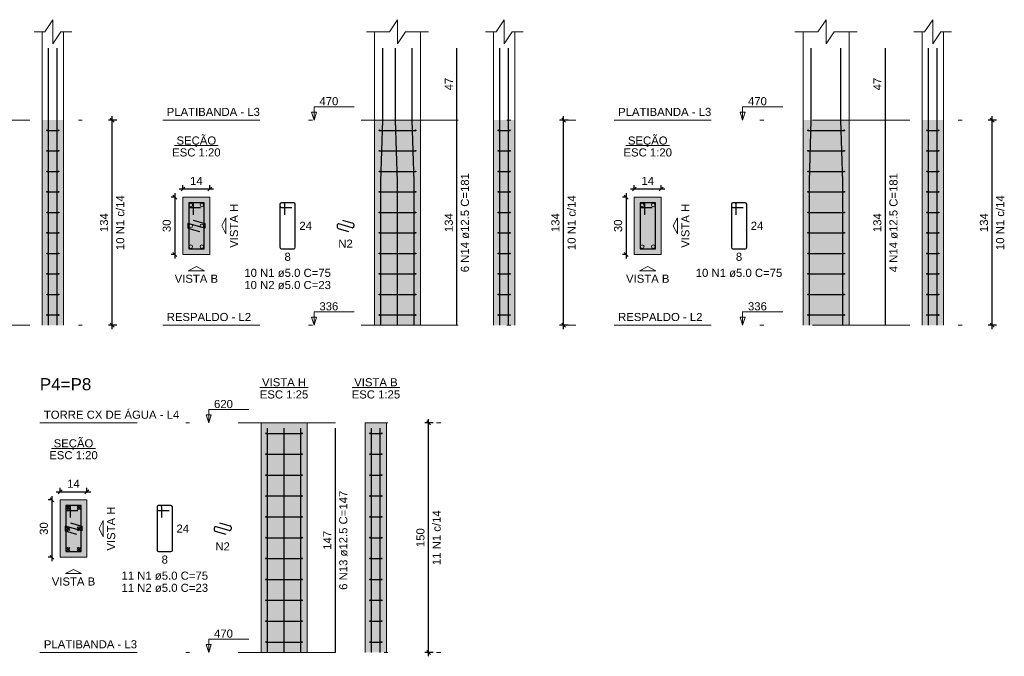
# Model space of a CAD drawing. Header units: millimetres. Extents: x 1434 to 2277, y -793 to -278.
# Tile 44 of 111: x 1552 to 1577, y -438 to -421. Entities that reach past the tile are written whole.
import ezdxf

# ---------------------------------------------------------------- set-up
doc = ezdxf.new("R2010")
doc.units = ezdxf.units.MM
doc.linetypes.add('DASHDOT', pattern=[25.4, 12.7, -6.35, 0, -6.35])
for name, color, linetype, lineweight in [('Descrição da armadura', 7, 'Continuous', 5), ('DT-Barras na forma', 1, 'Continuous', 30), ('DT-Barras no corte', 5, 'Continuous', 5), ('DT-Barras rebatidas', 1, 'Continuous', 30), ('DT-Cotas', 9, 'Continuous', 5), ('DT-Estribos na forma', 1, 'Continuous', 30), ('DT-Forma', 5, 'Continuous', 5), ('DT-Hachura seção pilares', 252, 'Continuous', 5), ('DT-Hachura vista pilares', 252, 'Continuous', 5), ('DT-Pontilhado', 9, 'DASHDOT', 5), ('DT-Textos', 7, 'Continuous', 5), ('DT-Título', 250, 'Continuous', 20), ('Textos armaduras', 7, 'Continuous', 5)]:
    doc.layers.add(name, color=color, linetype=linetype, lineweight=lineweight)
doc.styles.add('ARIAL', font='arial.ttf')
doc.styles.get("Standard").update_dxf_attribs({"font": 'arial.ttf'})
doc.dimstyles.new('UM_20.000000', dxfattribs={"dimtxt": 0.18, "dimasz": 0.1, "dimexe": 0.1, "dimexo": 0.2, "dimgap": 0, "dimtad": 1, "dimtih": 1, "dimtoh": 1, "dimdec": 1, "dimlfac": 20, "dimzin": 0, "dimdsep": 46, "dimtxsty": 'Standard', "dimcen": 0.09, "dimdle": 0.1, "dimadec": 1, "dimazin": 2, "dimtfac": 1, "dimtdec": 4, "dimtofl": 0, "dimtmove": 0, "dimatfit": 3, "dimfxl": 1, "dimtolj": 1, "dimarcsym": 0})
doc.dimstyles.new('UM_25.000000', dxfattribs={"dimtxt": 0.18, "dimasz": 0.1, "dimexe": 0.1, "dimexo": 0.2, "dimgap": 0, "dimtad": 1, "dimtih": 1, "dimtoh": 1, "dimdec": 1, "dimlfac": 25, "dimzin": 0, "dimdsep": 46, "dimtxsty": 'Standard', "dimcen": 0.09, "dimdle": 0.1, "dimadec": 1, "dimazin": 2, "dimtfac": 1, "dimtdec": 4, "dimtofl": 0, "dimtmove": 0, "dimatfit": 3, "dimfxl": 1, "dimtolj": 1, "dimarcsym": 0})

# ---------------------------------------------------------------- blocks, each defined once
blk = doc.blocks.new('_Oblique')
at = {"color": 0, "linetype": 'ByBlock', "lineweight": -2}
blk.add_line((-0.5, -0.5), (0.5, 0.5), dxfattribs=at)
blk = doc.blocks.new('*D291')
at = {"layer": 'DT-Cotas', "color": 0, "lineweight": -2, "transparency": 16777216}
for p, q in [((1554.162, -429.273), (1554.162, -423.713)), ((1554.28, -423.813), (1554.062, -423.813)), ((1554.28, -429.173), (1554.062, -429.173))]:
    blk.add_line(p, q, dxfattribs=at)
at = {"layer": 'DT-Cotas', "color": 0, "lineweight": -2, "transparency": 16777216, "xscale": 0.1, "yscale": 0.1, "zscale": 0.1}
for p, rotation in [((1554.162, -423.813), 90), ((1554.162, -429.173), 270)]:
    blk.add_blockref('_Oblique', p, dxfattribs=dict(at, rotation=rotation))
blk = doc.blocks.new('*D292')
at = {"layer": 'DT-Cotas', "color": 0, "lineweight": -2, "transparency": 16777216}
for p, q in [((1555.798, -425.725), (1555.798, -427.425)), ((1555.81, -425.825), (1555.698, -425.825)), ((1555.81, -427.325), (1555.698, -427.325))]:
    blk.add_line(p, q, dxfattribs=at)
at = {"layer": 'DT-Cotas', "color": 0, "lineweight": -2, "transparency": 16777216, "xscale": 0.1, "yscale": 0.1, "zscale": 0.1}
for p, rotation in [((1555.798, -425.825), 90), ((1555.798, -427.325), 270)]:
    blk.add_blockref('_Oblique', p, dxfattribs=dict(at, rotation=rotation))
at = {"layer": 'DT-Cotas', "color": 7, "transparency": 16777216, "insert": (1555.586, -426.575), "char_height": 0.2118, "attachment_point": 5, "rotation": 90, "style": 'ARIAL'}
blk.add_mtext('\\A1;30', dxfattribs=at)
blk = doc.blocks.new('*D293')
at = {"layer": 'DT-Cotas', "color": 0, "lineweight": -2, "transparency": 16777216}
for p, q in [((1556.01, -425.625), (1556.01, -425.513)), ((1556.71, -425.625), (1556.71, -425.513)), ((1555.91, -425.613), (1556.81, -425.613))]:
    blk.add_line(p, q, dxfattribs=at)
at = {"layer": 'DT-Cotas', "color": 0, "lineweight": -2, "transparency": 16777216, "xscale": 0.1, "yscale": 0.1, "zscale": 0.1, "rotation": 180}
blk.add_blockref('_Oblique', (1556.01, -425.613), dxfattribs=at)
at = {"layer": 'DT-Cotas', "color": 0, "lineweight": -2, "transparency": 16777216, "xscale": 0.1, "yscale": 0.1, "zscale": 0.1}
blk.add_blockref('_Oblique', (1556.71, -425.613), dxfattribs=at)
at = {"layer": 'DT-Cotas', "color": 7, "transparency": 16777216, "insert": (1556.36, -425.401), "char_height": 0.2118, "attachment_point": 5, "rotation": 0.0057, "style": 'ARIAL'}
blk.add_mtext('\\A1;14', dxfattribs=at)
blk = doc.blocks.new('*D294')
at = {"layer": 'DT-Cotas', "color": 0, "lineweight": -2, "transparency": 16777216}
for p, q in [((1565.95, -429.273), (1565.95, -423.713)), ((1566.068, -423.813), (1565.85, -423.813)), ((1566.068, -429.173), (1565.85, -429.173))]:
    blk.add_line(p, q, dxfattribs=at)
at = {"layer": 'DT-Cotas', "color": 0, "lineweight": -2, "transparency": 16777216, "xscale": 0.1, "yscale": 0.1, "zscale": 0.1}
for p, rotation in [((1565.95, -423.813), 90), ((1565.95, -429.173), 270)]:
    blk.add_blockref('_Oblique', p, dxfattribs=dict(at, rotation=rotation))
blk = doc.blocks.new('*D295')
at = {"layer": 'DT-Cotas', "color": 0, "lineweight": -2, "transparency": 16777216}
for p, q in [((1565.95, -429.273), (1565.95, -423.713)), ((1566.068, -423.813), (1565.85, -423.813)), ((1566.068, -429.173), (1565.85, -429.173))]:
    blk.add_line(p, q, dxfattribs=at)
at = {"layer": 'DT-Cotas', "color": 0, "lineweight": -2, "transparency": 16777216, "xscale": 0.1, "yscale": 0.1, "zscale": 0.1}
for p, rotation in [((1565.95, -423.813), 90), ((1565.95, -429.173), 270)]:
    blk.add_blockref('_Oblique', p, dxfattribs=dict(at, rotation=rotation))
blk = doc.blocks.new('*D296')
at = {"layer": 'DT-Cotas', "color": 0, "lineweight": -2, "transparency": 16777216}
for p, q in [((1567.585, -425.725), (1567.585, -427.425)), ((1567.597, -425.825), (1567.485, -425.825)), ((1567.597, -427.325), (1567.485, -427.325))]:
    blk.add_line(p, q, dxfattribs=at)
at = {"layer": 'DT-Cotas', "color": 0, "lineweight": -2, "transparency": 16777216, "xscale": 0.1, "yscale": 0.1, "zscale": 0.1}
for p, rotation in [((1567.585, -425.825), 90), ((1567.585, -427.325), 270)]:
    blk.add_blockref('_Oblique', p, dxfattribs=dict(at, rotation=rotation))
at = {"layer": 'DT-Cotas', "color": 7, "transparency": 16777216, "insert": (1567.374, -426.575), "char_height": 0.2118, "attachment_point": 5, "rotation": 90, "style": 'ARIAL'}
blk.add_mtext('\\A1;30', dxfattribs=at)
blk = doc.blocks.new('*D297')
at = {"layer": 'DT-Cotas', "color": 0, "lineweight": -2, "transparency": 16777216}
for p, q in [((1567.797, -425.625), (1567.797, -425.513)), ((1568.497, -425.625), (1568.497, -425.513)), ((1567.697, -425.613), (1568.597, -425.613))]:
    blk.add_line(p, q, dxfattribs=at)
at = {"layer": 'DT-Cotas', "color": 0, "lineweight": -2, "transparency": 16777216, "xscale": 0.1, "yscale": 0.1, "zscale": 0.1, "rotation": 180}
blk.add_blockref('_Oblique', (1567.797, -425.613), dxfattribs=at)
at = {"layer": 'DT-Cotas', "color": 0, "lineweight": -2, "transparency": 16777216, "xscale": 0.1, "yscale": 0.1, "zscale": 0.1}
blk.add_blockref('_Oblique', (1568.497, -425.613), dxfattribs=at)
at = {"layer": 'DT-Cotas', "color": 7, "transparency": 16777216, "insert": (1568.147, -425.401), "char_height": 0.2118, "attachment_point": 5, "rotation": 0.0057, "style": 'ARIAL'}
blk.add_mtext('\\A1;14', dxfattribs=at)
blk = doc.blocks.new('*D298')
at = {"layer": 'DT-Cotas', "color": 0, "lineweight": -2, "transparency": 16777216}
for p, q in [((1577.141, -429.273), (1577.141, -423.713)), ((1577.259, -423.813), (1577.041, -423.813)), ((1577.259, -429.173), (1577.041, -429.173))]:
    blk.add_line(p, q, dxfattribs=at)
at = {"layer": 'DT-Cotas', "color": 0, "lineweight": -2, "transparency": 16777216, "xscale": 0.1, "yscale": 0.1, "zscale": 0.1}
for p, rotation in [((1577.141, -423.813), 90), ((1577.141, -429.173), 270)]:
    blk.add_blockref('_Oblique', p, dxfattribs=dict(at, rotation=rotation))
blk = doc.blocks.new('*D302')
at = {"layer": 'DT-Cotas', "color": 0, "lineweight": -2, "transparency": 16777216}
for p, q in [((1552.601, -433.738), (1552.489, -433.738)), ((1552.589, -433.638), (1552.589, -435.338)), ((1552.601, -435.238), (1552.489, -435.238))]:
    blk.add_line(p, q, dxfattribs=at)
at = {"layer": 'DT-Cotas', "color": 0, "lineweight": -2, "transparency": 16777216, "xscale": 0.1, "yscale": 0.1, "zscale": 0.1}
for p, rotation in [((1552.589, -433.738), 90), ((1552.589, -435.238), 270)]:
    blk.add_blockref('_Oblique', p, dxfattribs=dict(at, rotation=rotation))
at = {"layer": 'DT-Cotas', "color": 7, "transparency": 16777216, "insert": (1552.377, -434.488), "char_height": 0.2118, "attachment_point": 5, "rotation": 90, "style": 'ARIAL'}
blk.add_mtext('\\A1;30', dxfattribs=at)
blk = doc.blocks.new('*D303')
at = {"layer": 'DT-Cotas', "color": 0, "lineweight": -2, "transparency": 16777216}
for p, q in [((1552.801, -433.538), (1552.801, -433.426)), ((1553.501, -433.538), (1553.501, -433.426)), ((1552.701, -433.526), (1553.601, -433.526))]:
    blk.add_line(p, q, dxfattribs=at)
at = {"layer": 'DT-Cotas', "color": 0, "lineweight": -2, "transparency": 16777216, "xscale": 0.1, "yscale": 0.1, "zscale": 0.1, "rotation": 180}
blk.add_blockref('_Oblique', (1552.801, -433.526), dxfattribs=at)
at = {"layer": 'DT-Cotas', "color": 0, "lineweight": -2, "transparency": 16777216, "xscale": 0.1, "yscale": 0.1, "zscale": 0.1}
blk.add_blockref('_Oblique', (1553.501, -433.526), dxfattribs=at)
at = {"layer": 'DT-Cotas', "color": 7, "transparency": 16777216, "insert": (1553.151, -433.314), "char_height": 0.2118, "attachment_point": 5, "rotation": 0.0057, "style": 'ARIAL'}
blk.add_mtext('\\A1;14', dxfattribs=at)
blk = doc.blocks.new('*D307')
at = {"layer": 'DT-Cotas', "color": 0, "lineweight": -2, "transparency": 16777216}
for p, q in [((1562.425, -437.826), (1562.425, -431.626)), ((1562.543, -431.726), (1562.325, -431.726)), ((1562.543, -437.726), (1562.325, -437.726))]:
    blk.add_line(p, q, dxfattribs=at)
at = {"layer": 'DT-Cotas', "color": 0, "lineweight": -2, "transparency": 16777216, "xscale": 0.1, "yscale": 0.1, "zscale": 0.1}
for p, rotation in [((1562.425, -431.726), 90), ((1562.425, -437.726), 270)]:
    blk.add_blockref('_Oblique', p, dxfattribs=dict(at, rotation=rotation))
blk = doc.blocks.new('*D308')
at = {"layer": 'DT-Cotas', "color": 0, "lineweight": -2, "transparency": 16777216}
for p, q in [((1562.425, -437.826), (1562.425, -431.626)), ((1562.543, -431.726), (1562.325, -431.726)), ((1562.543, -437.726), (1562.325, -437.726))]:
    blk.add_line(p, q, dxfattribs=at)
at = {"layer": 'DT-Cotas', "color": 0, "lineweight": -2, "transparency": 16777216, "xscale": 0.1, "yscale": 0.1, "zscale": 0.1}
for p, rotation in [((1562.425, -431.726), 90), ((1562.425, -437.726), 270)]:
    blk.add_blockref('_Oblique', p, dxfattribs=dict(at, rotation=rotation))

msp = doc.modelspace()

# ---------------------------------------------------------------- hatches: boundary and pattern name
at = {"layer": 'DT-Hachura seção pilares', "linetype": 'Continuous'}
for points in [[(1556.0096, -427.3248), (1556.0096, -427.3248), (1556.7096, -427.3248), (1556.7096, -425.8248), (1556.0096, -425.8248), (1556.0096, -427.3248)], [(1567.7971, -427.3248), (1567.7971, -427.3248), (1568.4971, -427.3248), (1568.4971, -425.8248), (1567.7971, -425.8248), (1567.7971, -427.3248)], [(1552.801, -435.2381), (1552.801, -435.2381), (1553.501, -435.2381), (1553.501, -433.7381), (1552.801, -433.7381), (1552.801, -435.2381)]]:
    msp.add_hatch(color=256, dxfattribs=at).paths.add_polyline_path(points)
at = {"layer": 'DT-Hachura vista pilares', "linetype": 'Continuous'}
for points in [[(1552.3316, -429.1727), (1552.3316, -423.8127), (1552.8916, -423.8127), (1552.8916, -429.1727), (1552.3316, -429.1727)], [(1561.0129, -429.1727), (1561.0129, -423.8127), (1562.2129, -423.8127), (1562.2129, -429.1727), (1561.0129, -429.1727)], [(1564.1191, -429.1727), (1564.1191, -423.8127), (1564.6791, -423.8127), (1564.6791, -429.1727), (1564.1191, -429.1727)], [(1572.2042, -429.1727), (1572.2042, -423.8127), (1573.4042, -423.8127), (1573.4042, -429.1727), (1572.2042, -429.1727)], [(1575.3104, -429.1727), (1575.3104, -423.8127), (1575.8704, -423.8127), (1575.8704, -429.1727), (1575.3104, -429.1727)], [(1558.0493, -437.726), (1558.0493, -431.726), (1559.2493, -431.726), (1559.2493, -437.726), (1558.0493, -437.726)], [(1560.769, -437.726), (1560.769, -431.726), (1561.329, -431.726), (1561.329, -437.726), (1560.769, -437.726)]]:
    msp.add_hatch(color=256, dxfattribs=at).paths.add_polyline_path(points)

# ---------------------------------------------------------------- linework, layer by layer
at = {"layer": 'DT-Barras na forma'}
for points in [[(1552.4966, -429.1727), (1552.4966, -425.4127), (1552.4966, -423.8127), (1552.4966, -421.9293)], [(1552.7266, -429.1727), (1552.7266, -425.4127), (1552.7266, -423.8127), (1552.7266, -421.9293)], [(1561.1779, -429.1727), (1561.1779, -425.4127), (1561.2279, -423.8127), (1561.2279, -421.9293)], [(1561.6129, -429.1727), (1561.6129, -425.4127), (1561.5629, -423.8127), (1561.5629, -421.9293)], [(1562.0479, -429.1727), (1562.0479, -425.4127), (1561.9979, -423.8127), (1561.9979, -421.9293)], [(1564.2841, -429.1727), (1564.2841, -425.4127), (1564.2841, -423.8127), (1564.2841, -421.9293)], [(1564.5141, -429.1727), (1564.5141, -425.4127), (1564.5141, -423.8127), (1564.5141, -421.9293)], [(1572.3692, -429.1727), (1572.3692, -425.4127), (1572.4192, -423.8127), (1572.4192, -421.9293)], [(1573.2392, -429.1727), (1573.2392, -425.4127), (1573.1892, -423.8127), (1573.1892, -421.9293)], [(1575.4754, -429.1727), (1575.4754, -425.4127), (1575.4754, -423.8127), (1575.4754, -421.9293)], [(1575.7054, -429.1727), (1575.7054, -425.4127), (1575.7054, -423.8127), (1575.7054, -421.9293)], [(1556.2846, -426.2873), (1556.2846, -425.9748), (1556.1596, -425.9748), (1556.1596, -427.1748), (1556.5596, -427.1748), (1556.5596, -425.9748), (1556.1596, -425.9748), (1556.1596, -426.0998), (1556.4721, -426.0998)], [(1568.0721, -426.2873), (1568.0721, -425.9748), (1567.9471, -425.9748), (1567.9471, -427.1748), (1568.3471, -427.1748), (1568.3471, -425.9748), (1567.9471, -425.9748), (1567.9471, -426.0998), (1568.2596, -426.0998)], [(1556.2778, -426.4265), (1556.5783, -426.5123), (1556.5783, -426.6373), (1556.1408, -426.5123), (1556.1408, -426.6373), (1556.4413, -426.7232)], [(1558.2143, -437.726), (1558.2143, -431.862)], [(1558.6493, -437.726), (1558.6493, -431.862)], [(1559.0843, -437.726), (1559.0843, -431.862)], [(1560.934, -437.726), (1560.934, -431.862)], [(1561.164, -437.726), (1561.164, -431.862)], [(1553.076, -434.2006), (1553.076, -433.8881), (1552.951, -433.8881), (1552.951, -435.0881), (1553.351, -435.0881), (1553.351, -433.8881), (1552.951, -433.8881), (1552.951, -434.0131), (1553.2635, -434.0131)], [(1553.0693, -434.3397), (1553.3697, -434.4256), (1553.3697, -434.5506), (1552.9322, -434.4256), (1552.9322, -434.5506), (1553.2327, -434.6364)]]:
    msp.add_lwpolyline(points, dxfattribs=at)
at = {"layer": 'DT-Barras no corte'}
for p, q in [((1552.9604, -433.9912), (1553.0541, -433.8974)), ((1552.9604, -433.8974), (1553.0541, -433.9912)), ((1553.2479, -433.9912), (1553.3416, -433.8974)), ((1553.2479, -433.8974), (1553.3416, -433.9912)), ((1552.9604, -434.5349), (1553.0541, -434.4412)), ((1552.9604, -434.4412), (1553.0541, -434.5349)), ((1553.2479, -434.5349), (1553.3416, -434.4412)), ((1553.2479, -434.4412), (1553.3416, -434.5349)), ((1552.9604, -435.0787), (1553.0541, -434.9849)), ((1552.9604, -434.9849), (1553.0541, -435.0787)), ((1553.2479, -435.0787), (1553.3416, -434.9849)), ((1553.2479, -434.9849), (1553.3416, -435.0787))]:
    msp.add_line(p, q, dxfattribs=at)
for centre in [(1556.2158, -426.0311), (1556.5033, -426.0311), (1568.0034, -426.0311), (1568.2909, -426.0311), (1556.2158, -426.5748), (1556.5033, -426.5748), (1556.2158, -427.1186), (1556.5033, -427.1186), (1568.0034, -427.1186), (1568.2909, -427.1186), (1553.0072, -433.9443), (1553.2947, -433.9443), (1553.0072, -434.4881), (1553.2947, -434.4881), (1553.0072, -435.0318), (1553.2947, -435.0318)]:
    msp.add_circle(centre, 0.0469, dxfattribs=at)
at = {"layer": 'DT-Barras rebatidas'}
for p, q in [((1563.166, -423.8127), (1563.166, -421.9293)), ((1574.3573, -423.8127), (1574.3573, -421.9293)), ((1563.166, -429.1727), (1563.166, -423.8127)), ((1574.3573, -429.1727), (1574.3573, -423.8127)), ((1558.5434, -426.0123), (1558.5434, -427.1373)), ((1558.5434, -426.0123), (1558.5434, -426.0623)), ((1558.6309, -425.9748), (1558.5809, -425.9748)), ((1558.9059, -425.9748), (1558.5809, -425.9748)), ((1558.6684, -426.2873), (1558.6684, -426.0123)), ((1558.9434, -427.1373), (1558.9434, -426.0123)), ((1570.331, -426.0123), (1570.331, -427.1373)), ((1570.331, -426.0123), (1570.331, -426.0623)), ((1570.4185, -425.9748), (1570.3685, -425.9748)), ((1570.6935, -425.9748), (1570.3685, -425.9748)), ((1570.456, -426.2873), (1570.456, -426.0123)), ((1570.731, -427.1373), (1570.731, -426.0123)), ((1558.5809, -426.0998), (1558.8559, -426.0998)), ((1570.3685, -426.0998), (1570.6435, -426.0998)), ((1560.0359, -426.562), (1560.0359, -426.609)), ((1560.4256, -426.6237), (1560.0837, -426.526)), ((1560.173, -426.4265), (1560.4462, -426.5045)), ((1560.4734, -426.5406), (1560.4734, -426.5876)), ((1560.0631, -426.6451), (1560.3364, -426.7232)), ((1558.5809, -427.1748), (1558.9059, -427.1748)), ((1570.3685, -427.1748), (1570.6935, -427.1748)), ((1559.9906, -437.726), (1559.9906, -431.862)), ((1555.3348, -433.9256), (1555.3348, -435.0506)), ((1555.3348, -433.9256), (1555.3348, -433.9756)), ((1555.4223, -433.8881), (1555.3723, -433.8881)), ((1555.6973, -433.8881), (1555.3723, -433.8881)), ((1555.3723, -434.0131), (1555.6473, -434.0131)), ((1555.4598, -434.2006), (1555.4598, -433.9256)), ((1555.7348, -435.0506), (1555.7348, -433.9256)), ((1556.8274, -434.4753), (1556.8274, -434.5223)), ((1557.2171, -434.5369), (1556.8752, -434.4392)), ((1556.9644, -434.3397), (1557.2377, -434.4178)), ((1557.2649, -434.4538), (1557.2649, -434.5008)), ((1556.8546, -434.5583), (1557.1278, -434.6364)), ((1555.3723, -435.0881), (1555.6973, -435.0881))]:
    msp.add_line(p, q, dxfattribs=at)
for centre, start, end in [((1558.5809, -426.0123), 90, 180), ((1558.5809, -426.0123), 90, 180), ((1558.6309, -426.0123), 0, 90), ((1558.9059, -426.0123), 0, 90), ((1570.3685, -426.0123), 90, 180), ((1570.3685, -426.0123), 90, 180), ((1570.4185, -426.0123), 0, 90), ((1570.6935, -426.0123), 0, 90), ((1558.5809, -426.0623), 180, 270), ((1570.3685, -426.0623), 180, 270), ((1560.0734, -426.562), 74.0546, 180), ((1560.4359, -426.5406), 0, 74.0546), ((1560.0734, -426.609), 180, 254.0546), ((1560.4359, -426.5876), 254.0546, 0), ((1558.5809, -427.1373), 180, 270), ((1558.9059, -427.1373), 270, 0), ((1570.3685, -427.1373), 180, 270), ((1570.6935, -427.1373), 270, 0), ((1555.3723, -433.9256), 90, 180), ((1555.3723, -433.9256), 90, 180), ((1555.3723, -433.9756), 180, 270), ((1555.4223, -433.9256), 0, 90), ((1555.6973, -433.9256), 0, 90), ((1556.8649, -434.4753), 74.0546, 180), ((1556.8649, -434.5223), 180, 254.0546), ((1557.2274, -434.5008), 254.0546, 0), ((1557.2274, -434.4538), 0, 74.0546), ((1555.3723, -435.0506), 180, 270), ((1555.6973, -435.0506), 270, 0)]:
    msp.add_arc(centre, 0.0375, start, end, dxfattribs=at)
at = {"layer": 'DT-Estribos na forma'}
for p, q in [((1552.4616, -424.0807), (1552.7616, -424.0807)), ((1561.1429, -424.0807), (1562.0829, -424.0807)), ((1564.2491, -424.0807), (1564.5491, -424.0807)), ((1572.3342, -424.0807), (1573.2742, -424.0807)), ((1575.4404, -424.0807), (1575.7404, -424.0807)), ((1552.4616, -424.6167), (1552.7616, -424.6167)), ((1561.1429, -424.6167), (1562.0829, -424.6167)), ((1564.2491, -424.6167), (1564.5491, -424.6167)), ((1572.3342, -424.6167), (1573.2742, -424.6167)), ((1575.4404, -424.6167), (1575.7404, -424.6167)), ((1552.4616, -425.1527), (1552.7616, -425.1527)), ((1561.1429, -425.1527), (1562.0829, -425.1527)), ((1564.2491, -425.1527), (1564.5491, -425.1527)), ((1572.3342, -425.1527), (1573.2742, -425.1527)), ((1575.4404, -425.1527), (1575.7404, -425.1527)), ((1552.4616, -425.6887), (1552.7616, -425.6887)), ((1561.1429, -425.6887), (1562.0829, -425.6887)), ((1564.2491, -425.6887), (1564.5491, -425.6887)), ((1572.3342, -425.6887), (1573.2742, -425.6887)), ((1575.4404, -425.6887), (1575.7404, -425.6887)), ((1552.4616, -426.2247), (1552.7616, -426.2247)), ((1561.1429, -426.2247), (1562.0829, -426.2247)), ((1564.2491, -426.2247), (1564.5491, -426.2247)), ((1572.3342, -426.2247), (1573.2742, -426.2247)), ((1575.4404, -426.2247), (1575.7404, -426.2247)), ((1552.4616, -426.7607), (1552.7616, -426.7607)), ((1561.1429, -426.7607), (1562.0829, -426.7607)), ((1564.2491, -426.7607), (1564.5491, -426.7607)), ((1572.3342, -426.7607), (1573.2742, -426.7607)), ((1575.4404, -426.7607), (1575.7404, -426.7607)), ((1552.4616, -427.2967), (1552.7616, -427.2967)), ((1561.1429, -427.2967), (1562.0829, -427.2967)), ((1564.2491, -427.2967), (1564.5491, -427.2967)), ((1572.3342, -427.2967), (1573.2742, -427.2967)), ((1575.4404, -427.2967), (1575.7404, -427.2967)), ((1552.4616, -427.8327), (1552.7616, -427.8327)), ((1561.1429, -427.8327), (1562.0829, -427.8327)), ((1564.2491, -427.8327), (1564.5491, -427.8327)), ((1572.3342, -427.8327), (1573.2742, -427.8327)), ((1575.4404, -427.8327), (1575.7404, -427.8327)), ((1552.4616, -428.3687), (1552.7616, -428.3687)), ((1561.1429, -428.3687), (1562.0829, -428.3687)), ((1564.2491, -428.3687), (1564.5491, -428.3687)), ((1572.3342, -428.3687), (1573.2742, -428.3687)), ((1575.4404, -428.3687), (1575.7404, -428.3687)), ((1552.4616, -428.9047), (1552.7616, -428.9047)), ((1561.1429, -428.9047), (1562.0829, -428.9047)), ((1564.2491, -428.9047), (1564.5491, -428.9047)), ((1572.3342, -428.9047), (1573.2742, -428.9047)), ((1575.4404, -428.9047), (1575.7404, -428.9047)), ((1558.1793, -431.9987), (1559.1193, -431.9987)), ((1560.899, -431.9987), (1561.199, -431.9987)), ((1558.1793, -432.5441), (1559.1193, -432.5441)), ((1560.899, -432.5441), (1561.199, -432.5441)), ((1558.1793, -433.0896), (1559.1193, -433.0896)), ((1560.899, -433.0896), (1561.199, -433.0896)), ((1558.1793, -433.6351), (1559.1193, -433.6351)), ((1560.899, -433.6351), (1561.199, -433.6351)), ((1558.1793, -434.1805), (1559.1193, -434.1805)), ((1560.899, -434.1805), (1561.199, -434.1805)), ((1558.1793, -434.726), (1559.1193, -434.726)), ((1560.899, -434.726), (1561.199, -434.726)), ((1558.1793, -435.2714), (1559.1193, -435.2714)), ((1560.899, -435.2714), (1561.199, -435.2714)), ((1558.1793, -435.8169), (1559.1193, -435.8169)), ((1560.899, -435.8169), (1561.199, -435.8169)), ((1558.1793, -436.3623), (1559.1193, -436.3623)), ((1560.899, -436.3623), (1561.199, -436.3623)), ((1558.1793, -436.9078), (1559.1193, -436.9078)), ((1560.899, -436.9078), (1561.199, -436.9078)), ((1558.1793, -437.4532), (1559.1193, -437.4532)), ((1560.899, -437.4532), (1561.199, -437.4532))]:
    msp.add_line(p, q, dxfattribs=at)
for centre in [(1552.4616, -424.0807), (1552.7616, -424.0807), (1561.1429, -424.0807), (1562.0829, -424.0807), (1564.2491, -424.0807), (1564.5491, -424.0807), (1572.3342, -424.0807), (1573.2742, -424.0807), (1575.4404, -424.0807), (1575.7404, -424.0807), (1552.4616, -424.6167), (1552.7616, -424.6167), (1561.1429, -424.6167), (1562.0829, -424.6167), (1564.2491, -424.6167), (1564.5491, -424.6167), (1572.3342, -424.6167), (1573.2742, -424.6167), (1575.4404, -424.6167), (1575.7404, -424.6167), (1552.4616, -425.1527), (1552.7616, -425.1527), (1561.1429, -425.1527), (1562.0829, -425.1527), (1564.2491, -425.1527), (1564.5491, -425.1527), (1572.3342, -425.1527), (1573.2742, -425.1527), (1575.4404, -425.1527), (1575.7404, -425.1527), (1552.4616, -425.6887), (1552.7616, -425.6887), (1561.1429, -425.6887), (1562.0829, -425.6887), (1564.2491, -425.6887), (1564.5491, -425.6887), (1572.3342, -425.6887), (1573.2742, -425.6887), (1575.4404, -425.6887), (1575.7404, -425.6887), (1552.4616, -426.2247), (1552.7616, -426.2247), (1561.1429, -426.2247), (1562.0829, -426.2247), (1564.2491, -426.2247), (1564.5491, -426.2247), (1572.3342, -426.2247), (1573.2742, -426.2247), (1575.4404, -426.2247), (1575.7404, -426.2247), (1552.4616, -426.7607), (1552.7616, -426.7607), (1561.1429, -426.7607), (1562.0829, -426.7607), (1564.2491, -426.7607), (1564.5491, -426.7607), (1572.3342, -426.7607), (1573.2742, -426.7607), (1575.4404, -426.7607), (1575.7404, -426.7607), (1552.4616, -427.2967), (1552.7616, -427.2967), (1561.1429, -427.2967), (1562.0829, -427.2967), (1564.2491, -427.2967), (1564.5491, -427.2967), (1572.3342, -427.2967), (1573.2742, -427.2967), (1575.4404, -427.2967), (1575.7404, -427.2967), (1552.4616, -427.8327), (1552.7616, -427.8327), (1561.1429, -427.8327), (1562.0829, -427.8327), (1564.2491, -427.8327), (1564.5491, -427.8327), (1572.3342, -427.8327), (1573.2742, -427.8327), (1575.4404, -427.8327), (1575.7404, -427.8327), (1552.4616, -428.3687), (1552.7616, -428.3687), (1561.1429, -428.3687), (1562.0829, -428.3687), (1564.2491, -428.3687), (1564.5491, -428.3687), (1572.3342, -428.3687), (1573.2742, -428.3687), (1575.4404, -428.3687), (1575.7404, -428.3687), (1552.4616, -428.9047), (1552.7616, -428.9047), (1561.1429, -428.9047), (1562.0829, -428.9047), (1564.2491, -428.9047), (1564.5491, -428.9047), (1572.3342, -428.9047), (1573.2742, -428.9047), (1575.4404, -428.9047), (1575.7404, -428.9047), (1558.1793, -431.9987), (1559.1193, -431.9987), (1560.899, -431.9987), (1561.199, -431.9987), (1558.1793, -432.5441), (1559.1193, -432.5441), (1560.899, -432.5441), (1561.199, -432.5441), (1558.1793, -433.0896), (1559.1193, -433.0896), (1560.899, -433.0896), (1561.199, -433.0896), (1558.1793, -433.6351), (1559.1193, -433.6351), (1560.899, -433.6351), (1561.199, -433.6351), (1558.1793, -434.1805), (1559.1193, -434.1805), (1560.899, -434.1805), (1561.199, -434.1805), (1558.1793, -434.726), (1559.1193, -434.726), (1560.899, -434.726), (1561.199, -434.726), (1558.1793, -435.2714), (1559.1193, -435.2714), (1560.899, -435.2714), (1561.199, -435.2714), (1558.1793, -435.8169), (1559.1193, -435.8169), (1560.899, -435.8169), (1561.199, -435.8169), (1558.1793, -436.3623), (1559.1193, -436.3623), (1560.899, -436.3623), (1561.199, -436.3623), (1558.1793, -436.9078), (1559.1193, -436.9078), (1560.899, -436.9078), (1561.199, -436.9078), (1558.1793, -437.4532), (1559.1193, -437.4532), (1560.899, -437.4532), (1561.199, -437.4532)]:
    msp.add_circle(centre, 0.01, dxfattribs=at)
at = {"layer": 'DT-Forma'}
for p, q in [((1552.3316, -423.8127), (1552.3316, -421.5057)), ((1552.8916, -423.8127), (1552.8916, -421.5057)), ((1561.0129, -423.8127), (1561.0129, -421.5057)), ((1562.2129, -423.8127), (1562.2129, -421.5057)), ((1564.1191, -423.8127), (1564.1191, -421.5057)), ((1564.6791, -423.8127), (1564.6791, -421.5057)), ((1572.2042, -423.8127), (1572.2042, -421.5057)), ((1573.4042, -423.8127), (1573.4042, -421.5057)), ((1575.3104, -423.8127), (1575.3104, -421.5057)), ((1575.8704, -423.8127), (1575.8704, -421.5057)), ((1552.3316, -429.1727), (1552.3316, -423.8127)), ((1552.8916, -429.1727), (1552.8916, -423.8127)), ((1561.0129, -429.1727), (1561.0129, -423.8127)), ((1562.2129, -429.1727), (1562.2129, -423.8127)), ((1564.1191, -429.1727), (1564.1191, -423.8127)), ((1564.6791, -429.1727), (1564.6791, -423.8127)), ((1572.2042, -429.1727), (1572.2042, -423.8127)), ((1573.4042, -429.1727), (1573.4042, -423.8127)), ((1575.3104, -429.1727), (1575.3104, -423.8127)), ((1575.8704, -429.1727), (1575.8704, -423.8127)), ((1558.0493, -431.726), (1559.2493, -431.726)), ((1558.0493, -437.726), (1558.0493, -431.726)), ((1559.2493, -437.726), (1559.2493, -431.726)), ((1560.769, -431.726), (1561.329, -431.726)), ((1560.769, -437.726), (1560.769, -431.726)), ((1561.329, -437.726), (1561.329, -431.726))]:
    msp.add_line(p, q, dxfattribs=at)
for points in [[(1552.1198, -421.5057), (1552.3998, -421.5057), (1552.6116, -421.188), (1552.6116, -421.8234), (1552.8234, -421.5057), (1553.1034, -421.5057)], [(1560.8011, -421.5057), (1561.4011, -421.5057), (1561.6129, -421.188), (1561.6129, -421.8234), (1561.8247, -421.5057), (1562.4247, -421.5057)], [(1563.9073, -421.5057), (1564.1873, -421.5057), (1564.3991, -421.188), (1564.3991, -421.8234), (1564.6109, -421.5057), (1564.8909, -421.5057)], [(1571.9924, -421.5057), (1572.5924, -421.5057), (1572.8042, -421.188), (1572.8042, -421.8234), (1573.016, -421.5057), (1573.616, -421.5057)], [(1575.0986, -421.5057), (1575.3786, -421.5057), (1575.5904, -421.188), (1575.5904, -421.8234), (1575.8022, -421.5057), (1576.0822, -421.5057)]]:
    msp.add_lwpolyline(points, dxfattribs=at)
for points in [[(1556.0096, -427.3248), (1556.7096, -427.3248), (1556.7096, -425.8248), (1556.0096, -425.8248), (1556.0096, -427.3248)], [(1567.7971, -427.3248), (1568.4971, -427.3248), (1568.4971, -425.8248), (1567.7971, -425.8248), (1567.7971, -427.3248)], [(1552.801, -435.2381), (1553.501, -435.2381), (1553.501, -433.7381), (1552.801, -433.7381), (1552.801, -435.2381)]]:
    msp.add_lwpolyline(points, close=True, dxfattribs=at)
at = {"layer": 'DT-Pontilhado', "ltscale": 0.2}
for p, q in [((1544.2888, -423.8127), (1554.4801, -423.8127)), ((1555.4801, -423.8127), (1566.2676, -423.8127)), ((1567.2676, -423.8127), (1577.4589, -423.8127)), ((1544.2888, -429.1727), (1554.4801, -429.1727)), ((1555.4801, -429.1727), (1566.2676, -429.1727)), ((1567.2676, -429.1727), (1577.4589, -429.1727)), ((1552.2715, -431.726), (1562.7429, -431.726)), ((1552.2715, -437.726), (1562.7429, -437.726))]:
    msp.add_line(p, q, dxfattribs=at)
at = {"layer": 'DT-Textos'}
for p, q in [((1555.7874, -424.4799), (1556.9318, -424.4799)), ((1567.5749, -424.4799), (1568.7194, -424.4799)), ((1558.0194, -430.8046), (1559.2791, -430.8046)), ((1560.4273, -430.8046), (1561.6707, -430.8046)), ((1552.5788, -432.3931), (1553.7232, -432.3931))]:
    msp.add_line(p, q, dxfattribs=at)
for points in [[(1559.4334, -423.8127), (1559.497, -423.6009), (1559.3699, -423.6009), (1559.4334, -423.8127), (1559.4334, -423.4627), (1560.4834, -423.4627)], [(1570.6247, -423.8127), (1570.6882, -423.6009), (1570.5611, -423.6009), (1570.6247, -423.8127), (1570.6247, -423.4627), (1571.6747, -423.4627)], [(1559.4334, -429.1727), (1559.497, -428.9609), (1559.3699, -428.9609), (1559.4334, -429.1727), (1559.4334, -428.8227), (1560.4834, -428.8227)], [(1570.6247, -429.1727), (1570.6882, -428.9609), (1570.5611, -428.9609), (1570.6247, -429.1727), (1570.6247, -428.8227), (1571.6747, -428.8227)], [(1556.6816, -431.726), (1556.7451, -431.5142), (1556.618, -431.5142), (1556.6816, -431.726), (1556.6816, -431.376), (1557.7316, -431.376)], [(1556.6816, -437.726), (1556.7451, -437.5142), (1556.618, -437.5142), (1556.6816, -437.726), (1556.6816, -437.376), (1557.7316, -437.376)]]:
    msp.add_lwpolyline(points, dxfattribs=at)
for points in [[(1557.1332, -426.5748), (1557.1332, -426.7866), (1557.0273, -426.5748), (1557.1332, -426.363), (1557.1332, -426.5748)], [(1568.9207, -426.5748), (1568.9207, -426.7866), (1568.8148, -426.5748), (1568.9207, -426.363), (1568.9207, -426.5748)], [(1556.3596, -427.7484), (1556.1478, -427.7484), (1556.3596, -427.6425), (1556.5714, -427.7484), (1556.3596, -427.7484)], [(1568.1471, -427.7484), (1567.9353, -427.7484), (1568.1471, -427.6425), (1568.3589, -427.7484), (1568.1471, -427.7484)], [(1553.9246, -434.4881), (1553.9246, -434.6999), (1553.8187, -434.4881), (1553.9246, -434.2763), (1553.9246, -434.4881)], [(1553.151, -435.6617), (1552.9392, -435.6617), (1553.151, -435.5558), (1553.3628, -435.6617), (1553.151, -435.6617)]]:
    msp.add_lwpolyline(points, close=True, dxfattribs=at)

# ---------------------------------------------------------------- texts
at = {"layer": 'Descrição da armadura', "linetype": 'Continuous', "char_height": 0.2118, "width": 5.194653, "attachment_point": 8, "rotation": 90, "line_spacing_factor": 0.798, "style": 'ARIAL'}
for s, insert in [('6 N14 ø12.5 C=181', (1563.4837, -426.4927)), ('4 N14 ø12.5 C=181', (1574.675, -426.4927)), ('6 N13 ø12.5 C=147', (1560.3083, -434.794))]:
    msp.add_mtext(s, dxfattribs=dict(at, insert=insert))
at = {"layer": 'Descrição da armadura', "color": 7, "linetype": 'Continuous', "char_height": 0.2118, "width": 2.869342, "attachment_point": 8, "rotation": 90, "line_spacing_factor": 0.798, "style": 'ARIAL'}
for s, insert in [('10 N1 c/14', (1554.4801, -426.4927)), ('10 N1 c/14', (1566.2676, -426.4927)), ('10 N1 c/14', (1577.4589, -426.4927)), ('11 N1 c/14', (1562.7429, -434.726))]:
    msp.add_mtext(s, dxfattribs=dict(at, insert=insert))
at = {"layer": 'Descrição da armadura', "linetype": 'Continuous', "char_height": 0.2118, "attachment_point": 8, "line_spacing_factor": 0.798, "style": 'ARIAL'}
for s, insert, width in [('N2', (1560.2547, -427.1468), 0.758398), ('10 N1 ø5.0 C=75', (1558.7434, -427.9161), 4.534748), ('10 N1 ø5.0 C=75', (1570.531, -427.9161), 4.534748), ('10 N2 ø5.0 C=23', (1558.7434, -428.2338), 3.871184), ('N2', (1557.0461, -435.06), 0.758398), ('11 N1 ø5.0 C=75', (1555.5348, -435.8294), 4.534748), ('11 N2 ø5.0 C=23', (1555.5348, -436.1471), 3.871184)]:
    msp.add_mtext(s, dxfattribs=dict(at, insert=insert, width=width))
at = {"layer": 'DT-Cotas', "color": 7, "linetype": 'Continuous', "char_height": 0.2118, "width": 0.989858, "attachment_point": 8, "rotation": 90, "line_spacing_factor": 0.798, "style": 'ARIAL'}
for s, insert in [('134', (1554.0565, -426.4927)), ('134', (1565.844, -426.4927)), ('134', (1577.0353, -426.4927)), ('150', (1562.3193, -434.726))]:
    msp.add_mtext(s, dxfattribs=dict(at, insert=insert))
at = {"layer": 'DT-Textos', "char_height": 0.2118, "width": 0.845013, "attachment_point": 7, "line_spacing_factor": 0.798, "style": 'ARIAL'}
for s, insert in [('470', (1559.5734, -423.4277)), ('470', (1570.7647, -423.4277)), ('336', (1559.5734, -428.7877)), ('336', (1570.7647, -428.7877)), ('620', (1556.8216, -431.341)), ('470', (1556.8216, -437.341))]:
    msp.add_mtext(s, dxfattribs=dict(at, insert=insert))
at = {"layer": 'DT-Textos', "linetype": 'Continuous', "char_height": 0.2118, "line_spacing_factor": 0.798, "style": 'ARIAL'}
for s, insert, width, attachment_point in [('PLATIBANDA - L3', (1555.586, -423.7068), 4.165715, 7), ('PLATIBANDA - L3', (1567.3735, -423.7068), 4.165715, 7), ('SEÇÃO', (1556.3592, -424.5177), 1.773118, 8), ('SEÇÃO', (1568.1472, -424.5177), 1.773118, 8), ('ESC 1:20', (1556.3596, -424.7658), 2.167804, 8), ('ESC 1:20', (1568.1471, -424.7658), 2.167804, 8), ('VISTA B', (1556.3596, -428.0661), 1.942022, 8), ('VISTA B', (1568.1471, -428.0661), 1.942022, 8), ('RESPALDO - L2', (1555.586, -429.0668), 3.771771, 7), ('RESPALDO - L2', (1567.3735, -429.0668), 3.771771, 7), ('VISTA H', (1558.6493, -430.7729), 1.969966, 8), ('VISTA B', (1561.049, -430.7729), 1.942022, 8), ('ESC 1:25', (1558.6493, -431.0906), 2.167804, 8), ('ESC 1:25', (1561.049, -431.0906), 2.167804, 8), ('TORRE CX DE ÁGUA - L4', (1552.3774, -431.6201), 6.050611, 7), ('SEÇÃO', (1553.1508, -432.4309), 1.773118, 8), ('ESC 1:20', (1553.151, -432.6791), 2.167804, 8), ('VISTA B', (1553.151, -435.9794), 1.942022, 8), ('PLATIBANDA - L3', (1552.3774, -437.6201), 4.165715, 7)]:
    msp.add_mtext(s, dxfattribs=dict(at, insert=insert, width=width, attachment_point=attachment_point))
at = {"layer": 'DT-Textos', "linetype": 'Continuous', "char_height": 0.2118, "width": 1.969966, "attachment_point": 8, "rotation": 90, "line_spacing_factor": 0.798, "style": 'ARIAL'}
for insert in [(1557.4509, -426.5748), (1569.2384, -426.5748), (1554.2423, -434.4881)]:
    msp.add_mtext('VISTA H', dxfattribs=dict(at, insert=insert))
at = {"layer": 'DT-Título', "linetype": 'Continuous', "insert": (1552.2715, -430.8788), "char_height": 0.3177, "width": 3.069448, "attachment_point": 7, "line_spacing_factor": 0.798, "style": 'ARIAL'}
msp.add_mtext('P4=P8', dxfattribs=at)
at = {"layer": 'Textos armaduras', "linetype": 'Continuous', "char_height": 0.2118, "attachment_point": 7, "rotation": 90, "line_spacing_factor": 0.798, "style": 'ARIAL'}
for s, insert, width in [('47', (1563.0601, -423.036), 0.659905), ('47', (1574.2514, -423.036), 0.659905), ('134', (1563.0601, -426.7402), 0.989858), ('134', (1574.2514, -426.7402), 0.989858), ('147', (1559.8847, -435.0414), 0.989858)]:
    msp.add_mtext(s, dxfattribs=dict(at, insert=insert, width=width))
at = {"layer": 'Textos armaduras', "linetype": 'Continuous', "char_height": 0.2118, "attachment_point": 7, "line_spacing_factor": 0.798, "style": 'ARIAL'}
for s, insert, width in [('24', (1559.0493, -426.6807), 0.659905), ('24', (1570.8369, -426.6807), 0.659905), ('8', (1558.6609, -427.4925), 0.329953), ('8', (1570.4485, -427.4925), 0.329953), ('24', (1555.8407, -434.594), 0.659905), ('8', (1555.4523, -435.4058), 0.329953)]:
    msp.add_mtext(s, dxfattribs=dict(at, insert=insert, width=width))

# ---------------------------------------------------------------- dimensions: what is measured, and where the dimension line sits
at = {"layer": 'DT-Cotas'}
for base, p1, p2, override, picture, middle in [((1554.1624, -423.8127), (1554.4801, -429.1727), (1554.4801, -423.8127), {"dimtxt": 0.2118, "dimasz": 0.1, "dimexe": 0.1, "dimexo": 0.2, "dimtad": 1, "dimtih": 0, "dimtoh": 0, "dimdec": 1, "dimlfac": 25, "dimzin": 8, "dimtxsty": 'ARIAL', "dimblk": 'Oblique', "dimblk1": 'Oblique', "dimblk2": 'Oblique', "dimsah": 1, "dimdle": 0.1, "dimse1": 0, "dimse2": 0, "dimclrt": 7, "dimadec": 1, "dimazin": 3, "dimtmove": 2, "dimldrblk": 'Oblique'}, '*D291', (1553.9506, -426.4927)), ((1565.9499, -423.8127), (1566.2676, -429.1727), (1566.2676, -423.8127), {"dimtxt": 0.2118, "dimasz": 0.1, "dimexe": 0.1, "dimexo": 0.2, "dimtad": 1, "dimtih": 0, "dimtoh": 0, "dimdec": 1, "dimlfac": 25, "dimzin": 8, "dimtxsty": 'ARIAL', "dimblk": 'Oblique', "dimblk1": 'Oblique', "dimblk2": 'Oblique', "dimsah": 1, "dimdle": 0.1, "dimse1": 0, "dimse2": 0, "dimclrt": 7, "dimadec": 1, "dimazin": 3, "dimtmove": 2, "dimldrblk": 'Oblique'}, '*D294', (1565.7381, -426.4927)), ((1565.9499, -423.8127), (1566.2676, -429.1727), (1566.2676, -423.8127), {"dimtxt": 0.2118, "dimasz": 0.1, "dimexe": 0.1, "dimexo": 0.2, "dimtad": 1, "dimtih": 0, "dimtoh": 0, "dimdec": 1, "dimlfac": 25, "dimzin": 8, "dimtxsty": 'ARIAL', "dimblk": 'Oblique', "dimblk1": 'Oblique', "dimblk2": 'Oblique', "dimsah": 1, "dimdle": 0.1, "dimse1": 0, "dimse2": 0, "dimclrt": 256, "dimadec": 1, "dimazin": 3, "dimtmove": 2, "dimldrblk": 'Oblique'}, '*D295', (1565.7381, -426.4927)), ((1577.1412, -423.8127), (1577.4589, -429.1727), (1577.4589, -423.8127), {"dimtxt": 0.2118, "dimasz": 0.1, "dimexe": 0.1, "dimexo": 0.2, "dimtad": 1, "dimtih": 0, "dimtoh": 0, "dimdec": 1, "dimlfac": 25, "dimzin": 8, "dimtxsty": 'ARIAL', "dimblk": 'Oblique', "dimblk1": 'Oblique', "dimblk2": 'Oblique', "dimsah": 1, "dimdle": 0.1, "dimse1": 0, "dimse2": 0, "dimclrt": 7, "dimadec": 1, "dimazin": 3, "dimtmove": 2, "dimldrblk": 'Oblique'}, '*D298', (1576.9294, -426.4927)), ((1562.4252, -431.726), (1562.7429, -437.726), (1562.7429, -431.726), {"dimtxt": 0.2118, "dimasz": 0.1, "dimexe": 0.1, "dimexo": 0.2, "dimtad": 1, "dimtih": 0, "dimtoh": 0, "dimdec": 1, "dimlfac": 25, "dimzin": 8, "dimtxsty": 'ARIAL', "dimblk": 'Oblique', "dimblk1": 'Oblique', "dimblk2": 'Oblique', "dimsah": 1, "dimdle": 0.1, "dimse1": 0, "dimse2": 0, "dimclrt": 7, "dimadec": 1, "dimazin": 3, "dimtmove": 2, "dimldrblk": 'Oblique'}, '*D307', (1562.2134, -434.726)), ((1562.4252, -431.726), (1562.7429, -437.726), (1562.7429, -431.726), {"dimtxt": 0.2118, "dimasz": 0.1, "dimexe": 0.1, "dimexo": 0.2, "dimtad": 1, "dimtih": 0, "dimtoh": 0, "dimdec": 1, "dimlfac": 25, "dimzin": 8, "dimtxsty": 'ARIAL', "dimblk": 'Oblique', "dimblk1": 'Oblique', "dimblk2": 'Oblique', "dimsah": 1, "dimdle": 0.1, "dimse1": 0, "dimse2": 0, "dimclrt": 256, "dimadec": 1, "dimazin": 3, "dimtmove": 2, "dimldrblk": 'Oblique'}, '*D308', (1562.2134, -434.726))]:
    dim = msp.add_linear_dim(base=base, p1=p1, p2=p2, angle=90, text=' ', dimstyle='UM_25.000000', override=override, dxfattribs=at)
    dim.commit()
    dim.dimension.update_dxf_attribs({"geometry": picture, "text_midpoint": middle, "dimtype": 160, "text_rotation": 90})
for base, p1, p2, picture, middle in [((1556.7096, -425.613), (1556.0096, -425.8248), (1556.7096, -425.8248), '*D293', (1556.3596, -425.4012)), ((1568.4971, -425.613), (1567.7971, -425.8248), (1568.4971, -425.8248), '*D297', (1568.1471, -425.4012)), ((1553.501, -433.5263), (1552.801, -433.7381), (1553.501, -433.7381), '*D303', (1553.151, -433.3145))]:
    dim = msp.add_linear_dim(base=base, p1=p1, p2=p2, dimstyle='UM_20.000000', override={"dimtxt": 0.2118, "dimasz": 0.1, "dimexe": 0.1, "dimexo": 0.2, "dimtad": 1, "dimtih": 0, "dimtoh": 0, "dimdec": 1, "dimlfac": 20, "dimzin": 8, "dimtxsty": 'ARIAL', "dimblk": 'Oblique', "dimblk1": 'Oblique', "dimblk2": 'Oblique', "dimsah": 1, "dimdle": 0.1, "dimse1": 0, "dimse2": 0, "dimclrt": 7, "dimadec": 1, "dimazin": 3, "dimtmove": 2, "dimldrblk": 'Oblique'}, dxfattribs=at)
    dim.commit()
    dim.dimension.update_dxf_attribs({"geometry": picture, "text_midpoint": middle, "dimtype": 160, "text_rotation": 0.00573})
for base, p1, p2, picture, middle in [((1555.7978, -427.3248), (1556.0096, -425.8248), (1556.0096, -427.3248), '*D292', (1555.586, -426.5748)), ((1567.5853, -427.3248), (1567.7971, -425.8248), (1567.7971, -427.3248), '*D296', (1567.3735, -426.5748)), ((1552.5892, -435.2381), (1552.801, -433.7381), (1552.801, -435.2381), '*D302', (1552.3774, -434.4881))]:
    dim = msp.add_linear_dim(base=base, p1=p1, p2=p2, angle=90, dimstyle='UM_20.000000', override={"dimtxt": 0.2118, "dimasz": 0.1, "dimexe": 0.1, "dimexo": 0.2, "dimtad": 1, "dimtih": 0, "dimtoh": 0, "dimdec": 1, "dimlfac": 20, "dimzin": 8, "dimtxsty": 'ARIAL', "dimblk": 'Oblique', "dimblk1": 'Oblique', "dimblk2": 'Oblique', "dimsah": 1, "dimdle": 0.1, "dimse1": 0, "dimse2": 0, "dimclrt": 7, "dimadec": 1, "dimazin": 3, "dimtmove": 2, "dimldrblk": 'Oblique'}, dxfattribs=at)
    dim.commit()
    dim.dimension.update_dxf_attribs({"geometry": picture, "text_midpoint": middle, "dimtype": 160, "text_rotation": 90})

doc.saveas('drawing.dxf')
